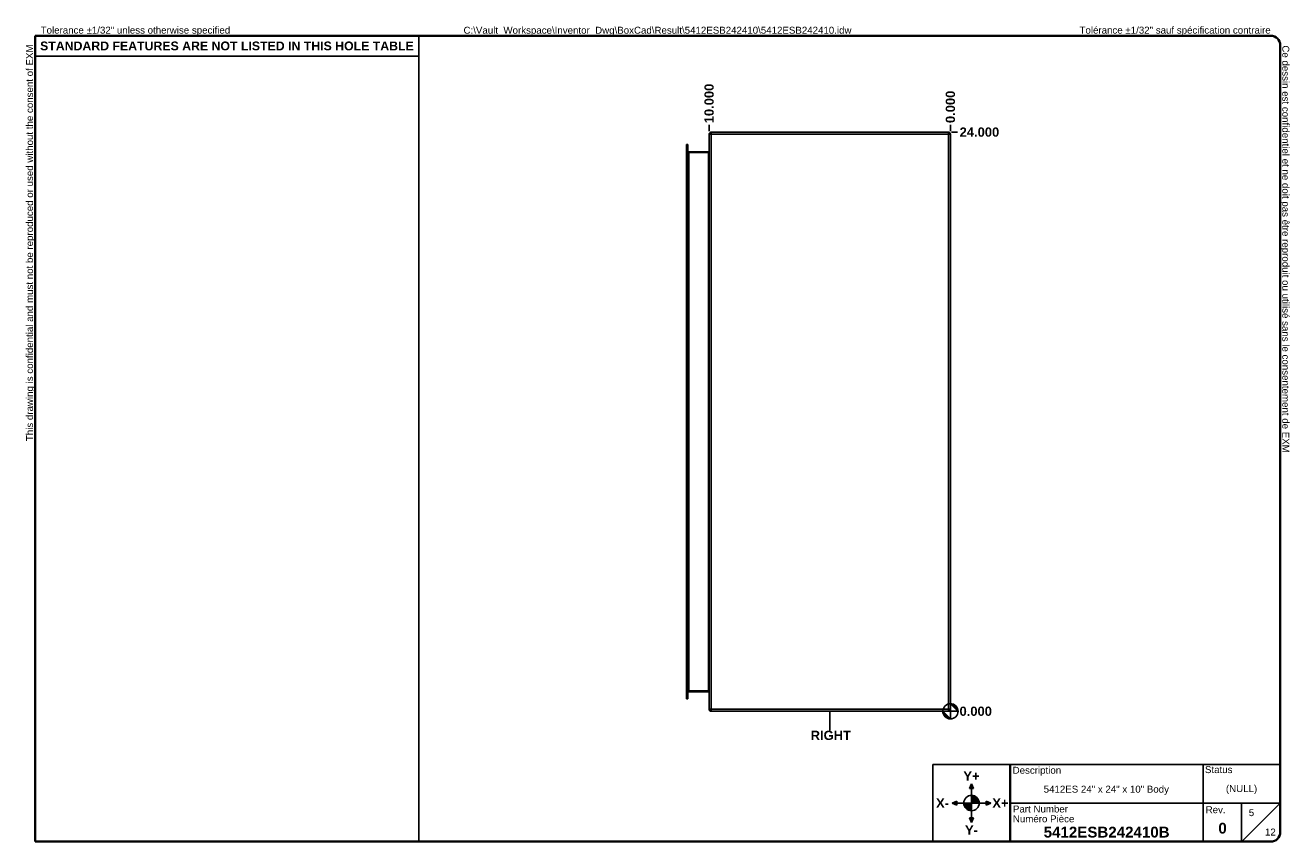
# Model space of a CAD drawing. Header units: inches. Extents: x 1 to 53.4, y 0.8 to 34.6.
import ezdxf

# ---------------------------------------------------------------- set-up
doc = ezdxf.new("R2010")
doc.units = ezdxf.units.IN
doc.header["$LTSCALE"] = 3.2
doc.header["$MEASUREMENT"] = 0
doc.layers.get('0').update_dxf_attribs({"lineweight": 25})
for name, color, linetype, lineweight in [('Dimensions(ANSI)', 7, 'Continuous', 25), ('Sketch Geometry(ANSI)', 7, 'Continuous', 25), ('Symbols(ANSI)', 7, 'Continuous', 25), ('Visible Edges(ANSI)', 7, 'Continuous', 25), ('Visible Tangent Edges(ANSI)', 7, 'Continuous', 25)]:
    doc.layers.add(name, color=color, linetype=linetype, lineweight=lineweight)
doc.layers.add('Hatch', color=179, linetype='Continuous', lineweight=9, true_color=0x1e1e47)
doc.styles.add('Current-ANSI', font='arial.ttf')
doc.styles.add('Dimension-ANSI', font='arialbd.ttf')
doc.styles.add('Text Style44', font='arialbd.ttf')
doc.dimstyles.new('INCH-ANSI', dxfattribs={"dimscale": 3.2, "dimtxt": 0.12, "dimasz": 0.098425, "dimexe": 0.04, "dimexo": 0.04, "dimgap": 0.031496, "dimtad": 0, "dimtih": 1, "dimtoh": 1, "dimdec": 3, "dimrnd": 1e-08, "dimzin": 0, "dimdsep": 46, "dimtxsty": 'Dimension-ANSI', "dimcen": 0.09, "dimdle": 0.312, "dimclrd": 179, "dimclre": 179, "dimclrt": 7, "dimadec": 1, "dimazin": 0, "dimtfac": 1, "dimtdec": 3, "dimtofl": 0, "dimtmove": 0, "dimatfit": 3, "dimfxl": 1, "dimtolj": 1, "dimtzin": 4, "dimlwd": 25, "dimlwe": 25, "dimarcsym": 0})
doc.dimstyles.new('INCH-ANSI-VERTICAL', dxfattribs={"dimscale": 3.2, "dimtxt": 0.12, "dimasz": 0.098425, "dimexe": 0.04, "dimexo": 0.04, "dimgap": 0.031496, "dimtad": 0, "dimtih": 1, "dimtoh": 1, "dimdec": 3, "dimrnd": 1e-08, "dimzin": 0, "dimdsep": 46, "dimtxsty": 'Dimension-ANSI', "dimcen": 0.09, "dimdle": 0.312, "dimclrd": 179, "dimclre": 179, "dimclrt": 7, "dimadec": 1, "dimazin": 0, "dimtfac": 1, "dimtdec": 3, "dimtofl": 0, "dimtmove": 0, "dimatfit": 3, "dimfxl": 1, "dimtolj": 1, "dimtzin": 4, "dimlwd": 25, "dimlwe": 25, "dimarcsym": 0})

# ---------------------------------------------------------------- blocks, each defined once
blk = doc.blocks.new('Origin Indicator Symbol2')
at = {"layer": 'Dimensions(ANSI)'}
h = blk.add_hatch(color=7, dxfattribs=at)
edge = h.paths.add_edge_path(flags=0)
edge.add_line((12.291, 2.041), (12.389, 1.943))
edge.add_arc((12.291, 1.943), 0.0984, 0, 90)
h = blk.add_hatch(color=7, dxfattribs=at)
edge = h.paths.add_edge_path(flags=0)
edge.add_line((12.291, 1.845), (12.193, 1.943))
edge.add_arc((12.291, 1.943), 0.0984, 180, 270)
at = {"layer": 'Dimensions(ANSI)', "color": 7, "linetype": 'Continuous'}
for p, q in [((12.291, 2.041), (12.389, 1.943)), ((12.291, 1.845), (12.193, 1.943))]:
    blk.add_line(p, q, dxfattribs=at)
at = {"layer": 'Dimensions(ANSI)', "color": 7, "linetype": 'Continuous', "flags": 128}
for points in [[(12.291, 1.943), (12.389, 1.943), (12.291, 2.041), (12.291, 1.943)], [(12.291, 1.943), (12.291, 2.041), (12.291, 1.845), (12.291, 1.943)], [(12.291, 1.943), (12.291, 1.845), (12.193, 1.943), (12.291, 1.943)], [(12.291, 1.943), (12.193, 1.943), (12.291, 1.943), (12.291, 1.943)]]:
    blk.add_lwpolyline(points, dxfattribs=at)
at = {"layer": 'Dimensions(ANSI)', "color": 7, "linetype": 'Continuous'}
blk.add_circle((12.291, 1.943), 0.0984, dxfattribs=at)
for start, end in [(0, 90), (180, 270)]:
    blk.add_arc((12.291, 1.943), 0.0984, start, end, dxfattribs=at)
at = {"layer": 'Dimensions(ANSI)', "color": 7}
for points in [[(12.291, 1.943), (12.389, 1.943), (12.291, 2.041), (12.291, 1.943)], [(12.291, 1.943), (12.291, 2.041), (12.291, 1.845), (12.291, 1.943)], [(12.291, 1.943), (12.291, 1.845), (12.193, 1.943), (12.291, 1.943)], [(12.291, 1.943), (12.193, 1.943), (12.291, 1.943)]]:
    blk.add_solid(points, dxfattribs=at)
blk = doc.blocks.new('Borders EXM - B (Inch) - B')
at = {"layer": 'Sketch Geometry(ANSI)', "linetype": 'Continuous', "lineweight": 35}
for p, q in [((16.438, 10.692), (0.437, 10.692)), ((0.437, 10.692), (0.437, 0.255)), ((16.562, 0.38), (16.562, 10.567)), ((0.437, 0.255), (16.438, 0.255))]:
    blk.add_line(p, q, dxfattribs=at)
at = {"layer": 'Sketch Geometry(ANSI)'}
for p, q in [((5.406, 10.692), (5.406, 0.255)), ((0.437, 10.428), (5.406, 10.428))]:
    blk.add_line(p, q, dxfattribs=at)
at = {"layer": 'Sketch Geometry(ANSI)', "linetype": 'Continuous', "lineweight": 35}
for centre, start, end in [((16.438, 10.567), 0, 90), ((16.438, 0.38), 270, 0)]:
    blk.add_arc(centre, 0.125, start, end, dxfattribs=at)
at = {"layer": 'Symbols(ANSI)', "color": 7, "char_height": 0.09, "attachment_point": 7, "style": 'Current-ANSI'}
for s, insert in [('Tolerance ±1/32" unless otherwise specified', (0.509, 10.692)), ('Tolérance ±1/32" sauf spécification contraire', (13.963, 10.692))]:
    blk.add_mtext(s, dxfattribs=dict(at, insert=insert))
for s, insert, rotation in [('This drawing is confidential and must not be reproduced or used without the consent of EXM', (0.437, 5.442), 90), ('Ce dessin est confidentiel et ne doit pas être reproduit ou utilisé sans le consentement de EXM', (16.562, 10.567), 270)]:
    blk.add_mtext(s, dxfattribs=dict(at, insert=insert, rotation=rotation))
at = {"layer": 'Symbols(ANSI)', "color": 7, "insert": (2.921, 10.559), "char_height": 0.114, "width": 4.96908, "attachment_point": 5, "style": 'Dimension-ANSI'}
blk.add_mtext('\\fArial|b1|i0;{\\H0.1140;STANDARD FEATURES ARE NOT LISTED IN THIS HOLE TABLE}', dxfattribs=at)
at = {"layer": 'Symbols(ANSI)', "color": 7, "style": 'Current-ANSI'}
blk.add_attdef('FILENAME_AND_PATH_001', (5.985, 10.718), '', height=0.09, dxfattribs=at)
blk = doc.blocks.new('Title Blocks EXM-2 - ANSI B')
at = {"layer": 'Hatch'}
for points in [[(12.725, 0.94), (12.75, 0.94), (12.75, 1)], [(12.775, 0.94), (12.75, 1), (12.75, 0.94)], [(12.56, 0.75), (12.56, 0.775), (12.5, 0.75)], [(12.56, 0.75), (12.5, 0.75), (12.56, 0.725)], [(12.94, 0.75), (13, 0.75), (12.94, 0.775)], [(12.94, 0.75), (12.94, 0.725), (13, 0.75)], [(12.75, 0.56), (12.725, 0.56), (12.75, 0.5)], [(12.75, 0.56), (12.75, 0.5), (12.775, 0.56)]]:
    blk.add_hatch(color=7, dxfattribs=at).paths.add_polyline_path(points)
h = blk.add_hatch(color=7, dxfattribs=at)
edge = h.paths.add_edge_path()
edge.add_line((12.75, 0.85), (12.75, 0.75))
edge.add_line((12.75, 0.75), (12.85, 0.75))
edge.add_arc((12.75, 0.75), 0.1, 0, 90)
h = blk.add_hatch(color=7, dxfattribs=at)
edge = h.paths.add_edge_path()
edge.add_line((12.75, 0.65), (12.75, 0.75))
edge.add_line((12.75, 0.75), (12.65, 0.75))
edge.add_arc((12.75, 0.75), 0.1, 180, 270)
at = {"layer": 'Sketch Geometry(ANSI)'}
for p, q in [((12.249, 1.25), (16.749, 1.25)), ((12.249, 0.25), (12.249, 1.25)), ((15.749, 1.25), (15.749, 0.75)), ((16.749, 1.25), (16.749, 0.375)), ((12.75, 1), (12.725, 0.94)), ((12.75, 0.85), (12.75, 1)), ((12.775, 0.94), (12.75, 1)), ((12.725, 0.94), (12.775, 0.94)), ((12.75, 0.75), (12.75, 0.85)), ((12.5, 0.75), (12.56, 0.775)), ((12.65, 0.75), (12.5, 0.75)), ((12.56, 0.725), (12.5, 0.75)), ((12.56, 0.775), (12.56, 0.725)), ((12.75, 0.75), (12.65, 0.75)), ((12.75, 0.75), (12.85, 0.75)), ((12.75, 0.75), (12.75, 0.65)), ((12.85, 0.75), (13, 0.75)), ((13, 0.75), (12.94, 0.775)), ((12.94, 0.775), (12.94, 0.725)), ((12.94, 0.725), (13, 0.75)), ((15.749, 0.75), (13.249, 0.75)), ((16.249, 0.75), (15.749, 0.75)), ((15.749, 0.75), (15.749, 0.25)), ((16.249, 0.25), (16.249, 0.75)), ((16.249, 0.75), (16.749, 0.75)), ((16.249, 0.25), (16.749, 0.75)), ((12.775, 0.56), (12.725, 0.56)), ((12.725, 0.56), (12.75, 0.5)), ((12.75, 0.65), (12.75, 0.5)), ((12.75, 0.5), (12.775, 0.56)), ((13.249, 0.25), (12.249, 0.25)), ((16.624, 0.25), (13.249, 0.25))]:
    blk.add_line(p, q, dxfattribs=at)
at = {"layer": 'Sketch Geometry(ANSI)', "linetype": 'Continuous', "lineweight": 35}
blk.add_line((13.249, 0.25), (13.249, 1.25), dxfattribs=at)
at = {"layer": 'Sketch Geometry(ANSI)'}
blk.add_circle((12.75, 0.75), 0.1, dxfattribs=at)
blk.add_arc((16.624, 0.375), 0.125, 270, 0, dxfattribs=at)
at = {"layer": 'Symbols(ANSI)', "color": 7}
for s, insert, char_height, attachment_point, style in [('\\fArial|b1|i0;Y+', (12.75, 1.1), 0.12, 5, 'Dimension-ANSI'), ('Description', (13.283, 1.103), 0.09, 7, 'Current-ANSI'), ('Status', (15.774, 1.137), 0.09, 7, 'Current-ANSI'), ('\\fArial|b1|i0;X-', (12.375, 0.75), 0.12, 5, 'Dimension-ANSI'), ('\\fArial|b1|i0;X+', (13.125, 0.75), 0.12, 5, 'Dimension-ANSI'), ('Part Number', (13.287, 0.627), 0.09, 7, 'Current-ANSI'), ('Numéro Pièce', (13.286, 0.5), 0.09, 7, 'Current-ANSI'), ('\\fArial|b1|i0;Y-', (12.75, 0.4), 0.12, 5, 'Dimension-ANSI')]:
    blk.add_mtext(s, dxfattribs=dict(at, insert=insert, char_height=char_height, attachment_point=attachment_point, style=style))
at = {"layer": 'Symbols(ANSI)', "color": 7, "insert": (15.783, 0.618), "char_height": 0.09, "width": 0.25854, "attachment_point": 7, "style": 'Current-ANSI'}
blk.add_mtext('Rev.', dxfattribs=at)
at = {"layer": 'Symbols(ANSI)', "color": 7}
for tag, p, height, style in [('DESIGN_STATE_001', (16.045, 0.893), 0.09, 'Current-ANSI'), ('IDW_DESC_IAM_001', (13.685, 0.885), 0.09, 'Current-ANSI'), ('Sheet_number_001', (16.341, 0.581), 0.09, 'Current-ANSI'), ('IDW_REV_001', (15.947, 0.355), 0.14, 'Text Style44'), ('IDW_NAME_IAM_001', (13.685, 0.304), 0.14, 'Text Style44'), ('Number_of_sheets_001', (16.551, 0.33), 0.09, 'Current-ANSI')]:
    blk.add_attdef(tag, p, '', height=height, dxfattribs=dict(at, style=style))
blk = doc.blocks.new('*D18')
at = {"layer": 'Defpoints', "color": 0, "linetype": 'Continuous', "transparency": 16777216}
for p in [(39.247, 6.218), (39.247, 6.218), (39.631, 6.218)]:
    blk.add_point(p, dxfattribs=at)
at = {"layer": 'Dimensions(ANSI)', "color": 179, "linetype": 'Continuous', "lineweight": 25, "true_color": 0x262658, "transparency": 16777216}
blk.add_line((39.375, 6.218), (39.631, 6.218), dxfattribs=at)
at = {"layer": 'Dimensions(ANSI)', "color": 7, "linetype": 'Continuous', "lineweight": 25, "transparency": 16777216, "insert": (40.379, 6.218), "char_height": 0.384, "attachment_point": 5, "style": 'Dimension-ANSI'}
blk.add_mtext('\\A1;0.000', dxfattribs=at)
blk = doc.blocks.new('*D19')
at = {"layer": 'Defpoints', "color": 0, "linetype": 'Continuous', "transparency": 16777216}
for p in [(39.247, 30.218), (39.631, 30.218), (39.247, 6.218)]:
    blk.add_point(p, dxfattribs=at)
at = {"layer": 'Dimensions(ANSI)', "color": 179, "linetype": 'Continuous', "lineweight": 25, "true_color": 0x262658, "transparency": 16777216}
blk.add_line((39.375, 30.218), (39.631, 30.218), dxfattribs=at)
at = {"layer": 'Dimensions(ANSI)', "color": 7, "linetype": 'Continuous', "lineweight": 25, "transparency": 16777216, "insert": (40.533, 30.218), "char_height": 0.384, "attachment_point": 5, "style": 'Dimension-ANSI'}
blk.add_mtext('\\A1;24.000', dxfattribs=at)
blk = doc.blocks.new('Datum Identifier2')
at = {"layer": 'Symbols(ANSI)', "color": 7, "linetype": 'Continuous', "lineweight": 25}
for p, q in [((10.729, 1.845), (10.729, 1.943)), ((10.729, 1.845), (10.729, 1.878)), ((10.729, 1.878), (10.729, 1.694))]:
    blk.add_line(p, q, dxfattribs=at)
at = {"layer": 'Symbols(ANSI)', "color": 7, "insert": (10.481, 1.57), "char_height": 0.12, "attachment_point": 7, "style": 'Dimension-ANSI'}
blk.add_mtext('RIGHT', dxfattribs=at)
blk = doc.blocks.new('*D21')
at = {"layer": 'Defpoints', "color": 0, "linetype": 'Continuous', "transparency": 16777216}
for p in [(39.331, 30.518), (39.331, 30.134), (39.331, 30.134)]:
    blk.add_point(p, dxfattribs=at)
at = {"layer": 'Dimensions(ANSI)', "color": 179, "linetype": 'Continuous', "lineweight": 25, "true_color": 0x262658, "transparency": 16777216}
blk.add_line((39.331, 30.262), (39.331, 30.518), dxfattribs=at)
at = {"layer": 'Dimensions(ANSI)', "color": 7, "linetype": 'Continuous', "lineweight": 25, "transparency": 16777216, "insert": (39.331, 31.265), "char_height": 0.384, "attachment_point": 5, "rotation": 90, "style": 'Dimension-ANSI'}
blk.add_mtext('\\A1;0.000', dxfattribs=at)
blk = doc.blocks.new('*D22')
at = {"layer": 'Defpoints', "color": 0, "linetype": 'Continuous', "transparency": 16777216}
for p in [(29.331, 30.518), (29.331, 30.134), (39.331, 30.134)]:
    blk.add_point(p, dxfattribs=at)
at = {"layer": 'Dimensions(ANSI)', "color": 179, "linetype": 'Continuous', "lineweight": 25, "true_color": 0x262658, "transparency": 16777216}
blk.add_line((29.331, 30.262), (29.331, 30.518), dxfattribs=at)
at = {"layer": 'Dimensions(ANSI)', "color": 7, "linetype": 'Continuous', "lineweight": 25, "transparency": 16777216, "insert": (29.331, 31.405), "char_height": 0.384, "attachment_point": 5, "rotation": 90, "style": 'Dimension-ANSI'}
blk.add_mtext('\\A1;10.000', dxfattribs=at)

msp = doc.modelspace()

# ---------------------------------------------------------------- linework, layer by layer
at = {"layer": 'Visible Edges(ANSI)'}
for p, q in [((29.3312, 30.1338), (29.3312, 6.3018)), ((39.2472, 30.2178), (29.4152, 30.2178)), ((39.3312, 30.1338), (39.3312, 6.3018)), ((28.4, 29.3207), (28.4, 29.706)), ((28.453, 29.706), (28.4, 29.706)), ((28.453, 29.706), (28.453, 29.3207)), ((29.3002, 29.4047), (28.484, 29.4047)), ((28.4, 29.3207), (28.4, 7.115)), ((28.453, 7.115), (28.453, 29.3207)), ((28.4, 6.7297), (28.4, 7.115)), ((28.453, 7.115), (28.453, 6.7297)), ((28.484, 7.031), (29.3002, 7.031)), ((28.4, 6.7297), (28.453, 6.7297)), ((29.4152, 6.2178), (39.2472, 6.2178))]:
    msp.add_line(p, q, dxfattribs=at)
for centre, radius, start, end in [((29.4152, 30.1338), 0.084, 90, 180), ((39.2472, 30.1338), 0.084, 0, 90), ((28.484, 29.4357), 0.031, 180, 270), ((29.3002, 29.4357), 0.031, 270, 0), ((28.484, 7), 0.031, 90, 180), ((29.3002, 7), 0.031, 0, 90), ((29.4152, 6.3018), 0.084, 180, 270), ((39.2472, 6.3018), 0.084, 270, 0)]:
    msp.add_arc(centre, radius, start, end, dxfattribs=at)
at = {"layer": 'Visible Tangent Edges(ANSI)'}
for p, q in [((29.4152, 30.1338), (29.3312, 30.1338)), ((29.4152, 30.1338), (29.4152, 30.2178)), ((29.4152, 6.3018), (29.4152, 30.1338)), ((29.4152, 30.1338), (39.2472, 30.1338)), ((39.2472, 30.1338), (39.2472, 30.2178)), ((39.2472, 30.1338), (39.3312, 30.1338)), ((39.2472, 6.3018), (39.2472, 30.1338)), ((28.484, 29.3737), (28.453, 29.3737)), ((28.484, 29.4047), (28.484, 29.3737)), ((28.484, 29.3737), (29.3002, 29.3737)), ((28.484, 7.062), (28.484, 29.3737)), ((29.3002, 29.4047), (29.3002, 29.3737)), ((29.3002, 29.3737), (29.3002, 7.062)), ((28.4, 29.3207), (28.453, 29.3207)), ((28.453, 7.115), (28.4, 7.115)), ((28.453, 7.062), (28.484, 7.062)), ((28.484, 7.062), (28.484, 7.031)), ((29.3002, 7.062), (28.484, 7.062)), ((29.3002, 7.031), (29.3002, 7.062)), ((29.3312, 6.3018), (29.4152, 6.3018)), ((29.4152, 6.2178), (29.4152, 6.3018)), ((39.2472, 6.3018), (29.4152, 6.3018)), ((39.2472, 6.2178), (39.2472, 6.3018)), ((39.2472, 6.3018), (39.3312, 6.3018))]:
    msp.add_line(p, q, dxfattribs=at)
for centre, major_axis, start_param, end_param in [((29.3002, 29.4357), (0, -0.062), 0, 1.5707963), ((29.3002, 7), (0, 0.062), 4.712389, 6.2831853)]:
    msp.add_ellipse(centre, major_axis=major_axis, ratio=0.5, start_param=start_param, end_param=end_param, dxfattribs=at)

# ---------------------------------------------------------------- block references
at = {"xscale": 3.2, "yscale": 3.2, "zscale": 3.2}
for name, p, values in [('Borders EXM - B (Inch) - B', (0, 0), {'FILENAME_AND_PATH_001': 'C:\\Vault_Workspace\\Inventor_Dwg\\BoxCad\\Result\\5412ESB242410\\5412ESB242410.idw'}), ('Title Blocks EXM-2 - ANSI B', (-0.5962, 0.0145), {'IDW_REV_001': '0', 'Sheet_number_001': '5', 'Number_of_sheets_001': '12', 'IDW_DESC_IAM_001': '5412ES 24" x 24" x 10" Body', 'DESIGN_STATE_001': '(NULL)', 'IDW_NAME_IAM_001': '5412ESB242410B'})]:
    msp.add_blockref(name, p, dxfattribs=at).add_auto_attribs(values)
at = {"layer": 'Dimensions(ANSI)', "xscale": 3.2, "yscale": 3.2, "zscale": 3.2}
msp.add_blockref('Origin Indicator Symbol2', (0, 0), dxfattribs=at)
at = {"layer": 'Symbols(ANSI)', "xscale": 3.2, "yscale": 3.2, "zscale": 3.2}
msp.add_blockref('Datum Identifier2', (0, 0), dxfattribs=at)

# ---------------------------------------------------------------- dimensions: what is measured, and where the dimension line sits
at = {"layer": 'Dimensions(ANSI)', "color": 179, "linetype": 'Continuous', "lineweight": 25, "true_color": 0x262658}
for feature_location, offset, dtype, origin, dimstyle, picture, middle in [((29.3312, 30.1338), (0, 0.384), 1, (39.3312, 30.1338), 'INCH-ANSI-VERTICAL', '*D22', (29.3312, 31.4046)), ((39.3312368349, 30.1338392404), (0, 0.384), 1, (39.3312368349, 30.1338392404), 'INCH-ANSI-VERTICAL', '*D21', (39.3312368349, 31.2653497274)), ((39.2472, 30.2178), (0.384, 0), 0, (39.2472, 6.2178), 'INCH-ANSI', '*D19', (40.5325, 30.2178)), ((39.2472368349, 6.2178392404), (0.384, 0), 0, (39.2472368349, 6.2178392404), 'INCH-ANSI', '*D18', (40.3787473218, 6.2178392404))]:
    dim = msp.add_ordinate_dim(feature_location=feature_location, offset=offset, dtype=dtype, origin=origin, dimstyle=dimstyle, override={"dimgap": 0.031496, "dimtad": 0, "dimdec": 3, "dimtol": 0, "dimlim": 0, "dimtp": 0, "dimtm": 0, "dimtdec": 3}, dxfattribs=at)
    dim.commit()
    dim.dimension.update_dxf_attribs({"geometry": picture, "text_midpoint": middle})

doc.saveas('drawing.dxf')
